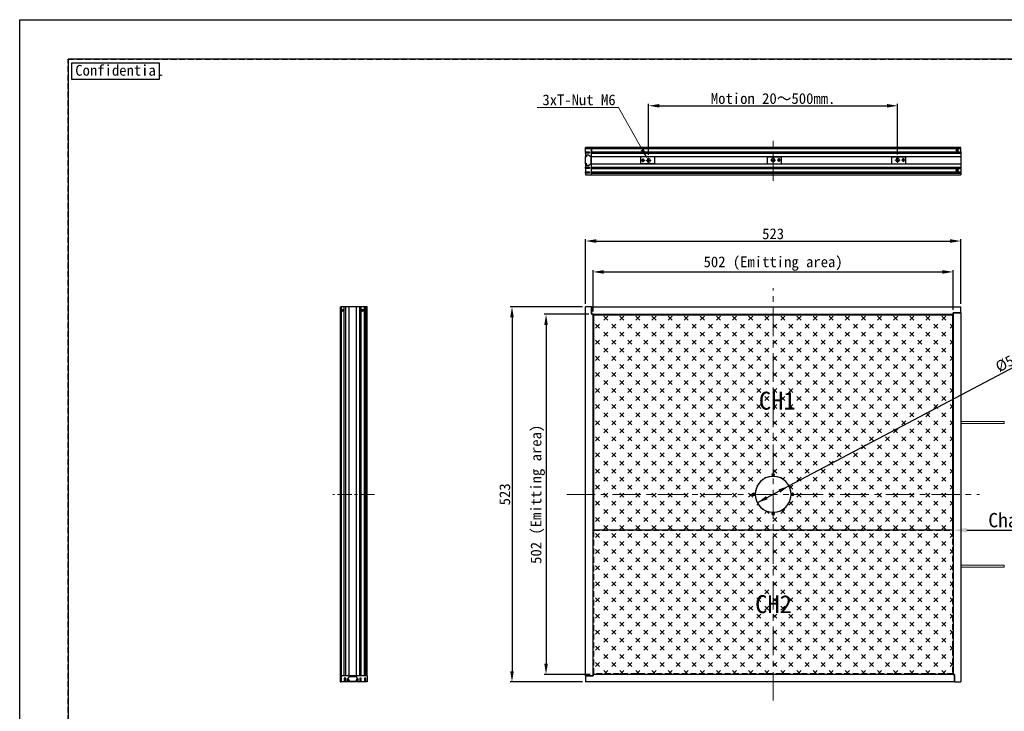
# Model space of a CAD drawing. Header units: millimetres. Extents: x 0 to 420, y 0 to 297.
# Tile 2 of 9: x 0 to 274, y 104 to 297. Entities that reach past the tile are written whole.
import ezdxf
from ezdxf import colors
from ezdxf.entities.mleader import LeaderData, LeaderLine
from ezdxf.math import Vec2, Vec3

# ---------------------------------------------------------------- set-up
doc = ezdxf.new("R2010")
doc.units = ezdxf.units.MM
doc.header["$LTSCALE"] = 0.25
doc.linetypes.add('CENTER', pattern=[50.8, 31.75, -6.35, 6.35, -6.35])
doc.linetypes.add('HIDDEN', pattern=[9.525, 6.35, -3.175])
for name, color, linetype, lineweight in [('BASE', 7, 'Continuous', 25), ('C-SIDE COVER', 7, 'Continuous', 25), ('CABLE 3P', 7, 'Continuous', 20), ('CENTER', 1, 'CENTER', 13), ('DIFFUSER', 4, 'Continuous', 20), ('DIMENSION', 6, 'Continuous', 15), ('MXB7785', 7, 'Continuous', 20), ('MXB8607', 7, 'Continuous', 20), ('SIDE COVER', 7, 'Continuous', 25), ('T-NUT', 7, 'Continuous', 20), ('TXT1', 5, 'Continuous', 20)]:
    doc.layers.add(name, color=color, linetype=linetype, lineweight=lineweight)
doc.layers.add('FORM', color=252, linetype='Continuous')
doc.layers.add('HIDDEN', color=3, linetype='Continuous')
doc.layers.add('PAPER', color=254, linetype='Continuous', plot=False)
doc.styles.add('VS Standard', font='msgothic.ttc', dxfattribs={"height": 3})
doc.dimstyles.new('VS Standard x0.2', dxfattribs={"dimtxt": 3, "dimasz": 3, "dimexe": 0.5, "dimexo": 0.8, "dimgap": 0.5, "dimtad": 3, "dimlfac": 5, "dimrnd": 0.0001, "dimzin": 9, "dimdsep": 46, "dimtxsty": 'VS Standard', "dimcen": 0, "dimaunit": 1, "dimadec": 0, "dimazin": 2, "dimtfac": 1, "dimtmove": 0, "dimatfit": 2, "dimfxl": 1, "dimtolj": 1, "dimtzin": 0, "dimarcsym": 0})

# ---------------------------------------------------------------- blocks, each defined once
blk = doc.blocks.new('*D9')
at = {"layer": 'Defpoints', "color": 0}
for p in [(214.42, 167.04), (205.58, 162.37)]:
    blk.add_point(p, dxfattribs=at)
at = {"layer": 'DIMENSION', "color": 0, "lineweight": -2}
for p, q in [((214.42, 167.04), (288.13, 206.03)), ((205.58, 162.37), (214.42, 167.04)), ((205.58, 162.37), (211.77, 165.64))]:
    blk.add_line(p, q, dxfattribs=at)
at = {"layer": 'DIMENSION', "color": 0}
for points in [[(212, 165.2), (211.53, 166.08), (214.42, 167.04)], [(208, 164.21), (208.47, 163.33), (205.58, 162.37)]]:
    blk.add_solid(points, dxfattribs=at)
at = {"layer": 'DIMENSION', "color": 0, "insert": (279.97, 203.98), "char_height": 3, "attachment_point": 5, "rotation": 27.8733, "style": 'VS Standard'}
blk.add_mtext('\\A1;\\A1;%%c50 THRU', dxfattribs=at)
blk = doc.blocks.new('*D10')
at = {"layer": 'Defpoints', "color": 0}
for p in [(244.7, 273.01), (175.3, 258.53), (244.7, 258.64)]:
    blk.add_point(p, dxfattribs=at)
at = {"layer": 'DIMENSION', "color": 0, "lineweight": -2}
for p, q in [((175.3, 259.33), (175.3, 273.51)), ((178.3, 273.01), (241.7, 273.01)), ((244.7, 259.44), (244.7, 273.51))]:
    blk.add_line(p, q, dxfattribs=at)
at = {"layer": 'DIMENSION', "color": 0}
for points in [[(178.3, 273.51), (178.3, 272.51), (175.3, 273.01)], [(241.7, 272.51), (241.7, 273.51), (244.7, 273.01)]]:
    blk.add_solid(points, dxfattribs=at)
at = {"layer": 'DIMENSION', "color": 0, "insert": (210, 275.01), "char_height": 3, "attachment_point": 5, "style": 'VS Standard'}
blk.add_mtext('\\A1;{\\A1;Motion 20}～500mm.', dxfattribs=at)
blk = doc.blocks.new('*D11')
at = {"layer": 'Defpoints', "color": 0}
for p in [(260.2, 226.7), (159.8, 214.91), (260.2, 215.31)]:
    blk.add_point(p, dxfattribs=at)
at = {"layer": 'DIMENSION', "color": 0, "lineweight": -2}
for p, q in [((159.8, 215.71), (159.8, 227.2)), ((162.8, 226.7), (257.2, 226.7)), ((260.2, 216.11), (260.2, 227.2))]:
    blk.add_line(p, q, dxfattribs=at)
at = {"layer": 'DIMENSION', "color": 0}
for points in [[(162.8, 227.2), (162.8, 226.2), (159.8, 226.7)], [(257.2, 226.2), (257.2, 227.2), (260.2, 226.7)]]:
    blk.add_solid(points, dxfattribs=at)
at = {"layer": 'DIMENSION', "color": 0, "insert": (210, 229.02), "char_height": 3, "attachment_point": 5, "style": 'VS Standard'}
blk.add_mtext('\\A1;\\A1;502 (Emitting area)', dxfattribs=at)
blk = doc.blocks.new('*D12')
at = {"layer": 'Defpoints', "color": 0}
for p in [(262.3, 235.31), (157.7, 217.01), (262.3, 217.01)]:
    blk.add_point(p, dxfattribs=at)
at = {"layer": 'DIMENSION', "color": 0, "lineweight": -2}
for p, q in [((157.7, 217.81), (157.7, 235.81)), ((160.7, 235.31), (259.3, 235.31)), ((262.3, 217.81), (262.3, 235.81))]:
    blk.add_line(p, q, dxfattribs=at)
at = {"layer": 'DIMENSION', "color": 0}
for points in [[(160.7, 235.81), (160.7, 234.81), (157.7, 235.31)], [(259.3, 234.81), (259.3, 235.81), (262.3, 235.31)]]:
    blk.add_solid(points, dxfattribs=at)
at = {"layer": 'DIMENSION', "color": 0, "insert": (210, 237.31), "char_height": 3, "attachment_point": 5, "style": 'VS Standard'}
blk.add_mtext('\\A1;523', dxfattribs=at)
blk = doc.blocks.new('*D13')
at = {"layer": 'Defpoints', "color": 0}
for p in [(159.4, 214.91), (146.71, 114.51), (159.8, 114.51)]:
    blk.add_point(p, dxfattribs=at)
at = {"layer": 'DIMENSION', "color": 0, "lineweight": -2}
for p, q in [((158.6, 214.91), (146.21, 214.91)), ((146.71, 211.91), (146.71, 117.51)), ((159, 114.51), (146.21, 114.51))]:
    blk.add_line(p, q, dxfattribs=at)
at = {"layer": 'DIMENSION', "color": 0}
for points in [[(147.21, 211.91), (146.21, 211.91), (146.71, 214.91)], [(146.21, 117.51), (147.21, 117.51), (146.71, 114.51)]]:
    blk.add_solid(points, dxfattribs=at)
at = {"layer": 'DIMENSION', "color": 0, "insert": (144.4, 164.71), "char_height": 3, "attachment_point": 5, "rotation": 90, "style": 'VS Standard'}
blk.add_mtext('\\A1;\\A1;502 (Emitting area)', dxfattribs=at)
blk = doc.blocks.new('*D14')
at = {"layer": 'Defpoints', "color": 0}
for p in [(157.7, 217.01), (137.22, 112.41), (157.7, 112.41)]:
    blk.add_point(p, dxfattribs=at)
at = {"layer": 'DIMENSION', "color": 0, "lineweight": -2}
for p, q in [((156.9, 217.01), (136.72, 217.01)), ((137.22, 214.01), (137.22, 115.41)), ((156.9, 112.41), (136.72, 112.41))]:
    blk.add_line(p, q, dxfattribs=at)
at = {"layer": 'DIMENSION', "color": 0}
for points in [[(137.72, 214.01), (136.72, 214.01), (137.22, 217.01)], [(136.72, 115.41), (137.72, 115.41), (137.22, 112.41)]]:
    blk.add_solid(points, dxfattribs=at)
at = {"layer": 'DIMENSION', "color": 0, "insert": (135.22, 164.71), "char_height": 3, "attachment_point": 5, "rotation": 90, "style": 'VS Standard'}
blk.add_mtext('\\A1;523', dxfattribs=at)

msp = doc.modelspace()

# ---------------------------------------------------------------- hatches: boundary and pattern name
at = {"layer": 'DIFFUSER'}
h = msp.add_hatch(dxfattribs=at)
h.set_pattern_fill('CROSSES', color=256, scale=0.25, style=0)
h.paths.add_polyline_path([(209.78, 169.7023, -0.011004), (210, 169.7072), (210, 169.7122, -1), (210, 170.5022), (210, 214.9072), (197.6718, 214.9072), (159.8, 214.9072), (159.8, 177.0426), (159.8, 164.7072), (204.205, 164.7072, -1), (204.995, 164.7072), (205, 164.7072, -0.011004), (205.0048, 164.9272, -0.38865945)])
h.paths.add_polyline_path([(215.005, 164.7072, -1), (215.795, 164.7072), (260.2, 164.7072), (260.2, 177.0426), (260.2, 214.9072), (219.0886, 214.9072), (210, 214.9072), (210, 170.5022, -0.41421356), (210.395, 170.1072, -0.41421356), (210, 169.7122), (210, 169.7072, -0.011004), (210.22, 169.7023, -0.38865945), (214.9952, 164.9272, -0.011004), (215, 164.7072)])
h.paths.add_polyline_path([(210, 114.5072), (219.0886, 114.5072), (260.2, 114.5072), (260.2, 149.7406), (260.2, 164.7072), (215.795, 164.7072, -1), (215.005, 164.7072), (215, 164.7072, -0.011004), (214.9952, 164.4872, -0.38865945), (210.22, 159.712, -0.011004), (210, 159.7072), (210, 159.7022, -0.41421356), (210.395, 159.3072, -0.41421356), (210, 158.9122)])
h.paths.add_polyline_path([(159.8, 114.5072), (197.6718, 114.5072), (210, 114.5072), (210, 158.9122, -1), (210, 159.7022), (210, 159.7072, -0.011004), (209.78, 159.712, -0.38865945), (205.0048, 164.4872, -0.011004), (205, 164.7072), (204.995, 164.7072, -1), (204.205, 164.7072), (159.8, 164.7072), (159.8, 149.7406)])

# ---------------------------------------------------------------- linework, layer by layer
at = {"layer": 'BASE', "linetype": 'Continuous', "lineweight": 25}
for p, q in [((157.7, 261.0816), (157.7, 261.3816)), ((197.6718, 261.3816), (157.7, 261.3816)), ((219.0886, 261.3816), (197.6718, 261.3816)), ((262.3, 261.3816), (219.0886, 261.3816)), ((262.3, 261.0816), (262.3, 261.3816))]:
    msp.add_line(p, q, dxfattribs=at)
at = {"layer": 'BASE'}
for p, q in [((89.2829, 217.0072), (89.5829, 217.0072)), ((89.2829, 217.0072), (89.2829, 177.0426)), ((89.5829, 217.0072), (89.5829, 177.0426)), ((89.2829, 177.0426), (89.2829, 149.7406)), ((89.5829, 177.0426), (89.5829, 149.7406)), ((89.2829, 149.7406), (89.2829, 112.4072)), ((89.5829, 149.7406), (89.5829, 112.4072)), ((89.5829, 112.4072), (89.5829, 114.1072)), ((89.2829, 112.4072), (89.5829, 112.4072))]:
    msp.add_line(p, q, dxfattribs=at)
at = {"layer": 'C-SIDE COVER'}
for p, q in [((260.2, 215.3072), (262.3, 215.3072)), ((260.2, 215.3072), (260.2, 177.0426)), ((262.3, 215.3072), (262.3, 177.0426)), ((260.2, 177.0426), (260.2, 149.7406)), ((262.3, 177.0426), (262.3, 149.7406)), ((260.2, 149.7406), (260.2, 114.5072)), ((262.3, 149.7406), (262.3, 112.4072)), ((260.2, 114.5072), (260.6, 114.5072)), ((260.6, 112.4072), (260.6, 114.5072)), ((260.6, 112.4072), (262.3, 112.4072))]:
    msp.add_line(p, q, dxfattribs=at)
at = {"layer": 'CABLE 3P'}
for p, q in [((262.3, 205.0072), (262.3, 204.4072)), ((274.3577, 185.0072), (262.3, 185.0072)), ((274.3577, 184.4072), (262.3, 184.4072)), ((274.3577, 145.0072), (262.3, 145.0072)), ((262.3, 145.0072), (262.3, 144.4072)), ((274.3577, 144.4072), (262.3, 144.4072))]:
    msp.add_line(p, q, dxfattribs=at)
for centre, start, end in [((274.5977, 184.5572), 147.994617, 212.005383), ((274.1177, 184.8572), 327.994617, 32.005383), ((274.1177, 184.5572), 327.994617, 32.005383), ((274.5977, 144.8572), 147.994617, 212.005383), ((274.1177, 144.8572), 327.994617, 32.005383), ((274.1177, 144.5572), 327.994617, 32.005383)]:
    msp.add_arc(centre, 0.283, start, end, dxfattribs=at)
at = {"layer": 'CENTER'}
for p, q in [((210, 252.0879), (210, 263.6879)), ((173.7, 257.2754), (173.7, 258.2754)), ((175.3, 258.5254), (175.3, 257.0254)), ((210, 258.6379), (210, 257.1379)), ((211.6, 258.3879), (211.6, 257.3879)), ((244.7, 258.6379), (244.7, 257.1379)), ((246.3, 258.3879), (246.3, 257.3879)), ((173.2, 257.7754), (174.2, 257.7754)), ((176.05, 257.7754), (174.55, 257.7754)), ((210.75, 257.8879), (209.25, 257.8879)), ((212.1, 257.8879), (211.1, 257.8879)), ((245.45, 257.8879), (243.95, 257.8879)), ((246.8, 257.8879), (245.8, 257.8879)), ((210, 107.2072), (210, 222.2072)), ((152.5, 164.7072), (267.5, 164.7072))]:
    msp.add_line(p, q, dxfattribs=at)
at = {"layer": 'CENTER', "ltscale": 0.5}
msp.add_line((98.8829, 164.7072), (87.2829, 164.7072), dxfattribs=at)
at = {"layer": 'DIFFUSER'}
msp.add_circle((210, 164.7072), 5, dxfattribs=at)
msp.add_circle((210, 164.7072), 5, dxfattribs=at)
at = {"layer": 'DIFFUSER', "linetype": 'Continuous', "lineweight": 25}
for start, end in [(92.521828, 177.478172), (90, 92.521828), (87.478172, 90), (2.521828, 87.478172), (177.478172, 182.521828), (357.478172, 2.521828), (182.521828, 267.478172), (272.521828, 357.478172), (267.478172, 270)]:
    msp.add_arc((210, 164.7072), 5, start, end, dxfattribs=at)
at = {"layer": 'DIFFUSER', "color": 7, "linetype": 'Continuous', "lineweight": 25}
msp.add_arc((210, 164.7072), 5, 270, 272.521828, dxfattribs=at)
at = {"layer": 'FORM'}
for p, q in [((13.5, 286), (13.5, 11)), ((406.5, 286), (13.5, 286)), ((13.5, 286), (13.5, 286))]:
    msp.add_line(p, q, dxfattribs=at)
at = {"layer": 'FORM', "linetype": 'HIDDEN'}
msp.add_lwpolyline([(13.5, 286), (406.5, 286), (406.5, 11), (13.5, 11)], close=True, dxfattribs=at)
at = {"layer": 'FORM', "lineweight": 30}
msp.add_lwpolyline([(14.5, 285), (38.8908, 285), (38.8908, 280.3378), (14.5, 280.3378)], close=True, dxfattribs=at)
at = {"layer": 'HIDDEN'}
msp.add_lwpolyline([(160, 214.7072), (260, 214.7072), (260, 154.7072), (160, 154.7072)], close=True, dxfattribs=at)
at = {"layer": 'HIDDEN', "linetype": 'HIDDEN'}
msp.add_lwpolyline([(160, 154.7072), (260, 154.7072), (260, 114.7072), (160, 114.7072)], close=True, dxfattribs=at)
at = {"layer": 'MXB7785', "linetype": 'Continuous', "lineweight": 25}
for p, q in [((261.2793, 260.8024), (261.25, 260.8316)), ((261.25, 260.6816), (261.25, 260.8316)), ((261.25, 260.8316), (261.35, 260.8316)), ((261.2793, 260.6524), (261.2793, 260.8024)), ((261.2793, 260.8024), (261.3207, 260.8024)), ((261.3207, 260.8024), (261.35, 260.8316)), ((261.3207, 260.8024), (261.3207, 260.6524)), ((261.35, 260.8316), (261.35, 260.6816)), ((261.1293, 260.6524), (261.1, 260.6816)), ((261.1, 260.5816), (261.1, 260.6816)), ((261.1, 260.6816), (261.25, 260.6816)), ((261.1, 260.5816), (261.1293, 260.6109)), ((261.25, 260.5816), (261.1, 260.5816)), ((261.1293, 260.6524), (261.2793, 260.6524)), ((261.1293, 260.6109), (261.1293, 260.6524)), ((261.2793, 260.6109), (261.1293, 260.6109)), ((261.2793, 260.6524), (261.25, 260.6816)), ((261.2793, 260.6109), (261.25, 260.5816)), ((261.25, 260.4316), (261.25, 260.5816)), ((261.2793, 260.4609), (261.25, 260.4316)), ((261.35, 260.4316), (261.25, 260.4316)), ((261.2793, 260.4609), (261.2793, 260.6109)), ((261.3207, 260.4609), (261.2793, 260.4609)), ((261.3207, 260.6524), (261.35, 260.6816)), ((261.3207, 260.6524), (261.4707, 260.6524)), ((261.4707, 260.6109), (261.3207, 260.6109)), ((261.3207, 260.6109), (261.35, 260.5816)), ((261.3207, 260.6109), (261.3207, 260.4609)), ((261.3207, 260.4609), (261.35, 260.4316)), ((261.35, 260.6816), (261.5, 260.6816)), ((261.5, 260.5816), (261.35, 260.5816)), ((261.35, 260.5816), (261.35, 260.4316)), ((261.4707, 260.6524), (261.5, 260.6816)), ((261.4707, 260.6524), (261.4707, 260.6109)), ((261.4707, 260.6109), (261.5, 260.5816)), ((261.5, 260.6816), (261.5, 260.5816)), ((261.2793, 255.2024), (261.25, 255.2316)), ((261.25, 255.0816), (261.25, 255.2316)), ((261.25, 255.2316), (261.35, 255.2316)), ((261.3207, 255.2024), (261.35, 255.2316)), ((261.35, 255.2316), (261.35, 255.0816)), ((261.1293, 255.0524), (261.1, 255.0816)), ((261.1, 254.9816), (261.1, 255.0816)), ((261.1, 255.0816), (261.25, 255.0816)), ((261.1, 254.9816), (261.1293, 255.0109)), ((261.25, 254.9816), (261.1, 254.9816)), ((261.1293, 255.0524), (261.2793, 255.0524)), ((261.1293, 255.0109), (261.1293, 255.0524)), ((261.2793, 255.0109), (261.1293, 255.0109)), ((261.2793, 255.0524), (261.25, 255.0816)), ((261.2793, 255.0109), (261.25, 254.9816)), ((261.25, 254.8316), (261.25, 254.9816)), ((261.2793, 254.8609), (261.25, 254.8316)), ((261.35, 254.8316), (261.25, 254.8316)), ((261.2793, 255.0524), (261.2793, 255.2024)), ((261.2793, 255.2024), (261.3207, 255.2024)), ((261.2793, 254.8609), (261.2793, 255.0109)), ((261.3207, 254.8609), (261.2793, 254.8609)), ((261.3207, 255.2024), (261.3207, 255.0524)), ((261.3207, 255.0524), (261.35, 255.0816)), ((261.3207, 255.0524), (261.4707, 255.0524)), ((261.4707, 255.0109), (261.3207, 255.0109)), ((261.3207, 255.0109), (261.35, 254.9816)), ((261.3207, 255.0109), (261.3207, 254.8609)), ((261.3207, 254.8609), (261.35, 254.8316)), ((261.35, 255.0816), (261.5, 255.0816)), ((261.5, 254.9816), (261.35, 254.9816)), ((261.35, 254.9816), (261.35, 254.8316)), ((261.4707, 255.0524), (261.5, 255.0816)), ((261.4707, 255.0524), (261.4707, 255.0109)), ((261.4707, 255.0109), (261.5, 254.9816)), ((261.5, 255.0816), (261.5, 254.9816))]:
    msp.add_line(p, q, dxfattribs=at)
at = {"layer": 'MXB7785'}
for p, q in [((89.8622, 216.0279), (89.8329, 216.0572)), ((89.8329, 215.9572), (89.8329, 216.0572)), ((89.8329, 216.0572), (89.9829, 216.0572)), ((89.8622, 215.9864), (89.8329, 215.9572)), ((89.9829, 215.9572), (89.8329, 215.9572)), ((89.8622, 215.9864), (89.8622, 216.0279)), ((89.8622, 216.0279), (90.0122, 216.0279)), ((90.0122, 215.9864), (89.8622, 215.9864)), ((89.9829, 216.0572), (89.9829, 216.2072)), ((89.9829, 216.2072), (90.0829, 216.2072)), ((90.0122, 216.1779), (89.9829, 216.2072)), ((90.0122, 216.0279), (89.9829, 216.0572)), ((90.0122, 215.9864), (89.9829, 215.9572)), ((89.9829, 215.8072), (89.9829, 215.9572)), ((90.0122, 215.8364), (89.9829, 215.8072)), ((90.0829, 215.8072), (89.9829, 215.8072)), ((90.0122, 216.1779), (90.0536, 216.1779)), ((90.0122, 216.0279), (90.0122, 216.1779)), ((90.0122, 215.8364), (90.0122, 215.9864)), ((90.0536, 215.8364), (90.0122, 215.8364)), ((90.0536, 216.1779), (90.0829, 216.2072)), ((90.0536, 216.1779), (90.0536, 216.0279)), ((90.0536, 216.0279), (90.0829, 216.0572)), ((90.0536, 216.0279), (90.2036, 216.0279)), ((90.2036, 215.9864), (90.0536, 215.9864)), ((90.0536, 215.9864), (90.0829, 215.9572)), ((90.0536, 215.9864), (90.0536, 215.8364)), ((90.0829, 215.8072), (90.0536, 215.8364)), ((90.0829, 216.2072), (90.0829, 216.0572)), ((90.0829, 216.0572), (90.2329, 216.0572)), ((90.2329, 215.9572), (90.0829, 215.9572)), ((90.0829, 215.9572), (90.0829, 215.8072)), ((90.2036, 216.0279), (90.2329, 216.0572)), ((90.2036, 216.0279), (90.2036, 215.9864)), ((90.2036, 215.9864), (90.2329, 215.9572)), ((90.2329, 216.0572), (90.2329, 215.9572)), ((95.4622, 216.0279), (95.4329, 216.0572)), ((95.4329, 215.9572), (95.4329, 216.0572)), ((95.4329, 216.0572), (95.5829, 216.0572)), ((95.4622, 215.9864), (95.4329, 215.9572)), ((95.5829, 215.9572), (95.4329, 215.9572)), ((95.4622, 215.9864), (95.4622, 216.0279)), ((95.4622, 216.0279), (95.6122, 216.0279)), ((95.6122, 215.9864), (95.4622, 215.9864)), ((95.5829, 216.0572), (95.5829, 216.2072)), ((95.5829, 216.2072), (95.6829, 216.2072)), ((95.6122, 216.1779), (95.5829, 216.2072)), ((95.6122, 216.0279), (95.5829, 216.0572)), ((95.6122, 215.9864), (95.5829, 215.9572)), ((95.5829, 215.8072), (95.5829, 215.9572)), ((95.6122, 215.8364), (95.5829, 215.8072)), ((95.6829, 215.8072), (95.5829, 215.8072)), ((95.6122, 216.1779), (95.6536, 216.1779)), ((95.6122, 216.0279), (95.6122, 216.1779)), ((95.6122, 215.8364), (95.6122, 215.9864)), ((95.6536, 215.8364), (95.6122, 215.8364)), ((95.6536, 216.1779), (95.6829, 216.2072)), ((95.6536, 216.1779), (95.6536, 216.0279)), ((95.6536, 216.0279), (95.6829, 216.0572)), ((95.6536, 216.0279), (95.8036, 216.0279)), ((95.8036, 215.9864), (95.6536, 215.9864)), ((95.6536, 215.9864), (95.6829, 215.9572)), ((95.6536, 215.9864), (95.6536, 215.8364)), ((95.6829, 215.8072), (95.6536, 215.8364)), ((95.6829, 216.2072), (95.6829, 216.0572)), ((95.6829, 216.0572), (95.8329, 216.0572)), ((95.8329, 215.9572), (95.6829, 215.9572)), ((95.6829, 215.9572), (95.6829, 215.8072)), ((95.8036, 216.0279), (95.8329, 216.0572)), ((95.8036, 216.0279), (95.8036, 215.9864)), ((95.8036, 215.9864), (95.8329, 215.9572)), ((95.8329, 216.0572), (95.8329, 215.9572))]:
    msp.add_line(p, q, dxfattribs=at)
at = {"layer": 'MXB7785', "color": 7, "linetype": 'Continuous', "lineweight": 25}
for p, q in [((209.8, 170.0572), (209.8, 170.1572)), ((209.8, 170.1572), (209.95, 170.1572)), ((209.8293, 170.1279), (209.8, 170.1572)), ((209.9793, 170.2779), (209.95, 170.3072)), ((209.95, 170.1572), (209.95, 170.3072)), ((209.95, 170.3072), (210.05, 170.3072)), ((209.95, 170.1572), (209.9793, 170.1279)), ((209.9793, 170.2779), (210.0207, 170.2779)), ((209.9793, 170.1279), (209.9793, 170.2779)), ((210.0207, 170.2779), (210.05, 170.3072)), ((210.0207, 170.2779), (210.0207, 170.1279)), ((210.0207, 170.1279), (210.05, 170.1572)), ((210.05, 170.3072), (210.05, 170.1572)), ((210.05, 170.1572), (210.2, 170.1572)), ((210.1707, 170.1279), (210.2, 170.1572)), ((210.2, 170.1572), (210.2, 170.0572)), ((209.8293, 170.0864), (209.8, 170.0572)), ((209.95, 170.0572), (209.8, 170.0572)), ((209.8293, 170.0864), (209.8293, 170.1279)), ((209.8293, 170.1279), (209.9793, 170.1279)), ((209.9793, 170.0864), (209.8293, 170.0864)), ((209.9793, 170.0864), (209.95, 170.0572)), ((209.95, 169.9072), (209.95, 170.0572)), ((209.9793, 169.9364), (209.95, 169.9072)), ((210.05, 169.9072), (209.95, 169.9072)), ((209.9793, 169.9364), (209.9793, 170.0864)), ((210.0207, 169.9364), (209.9793, 169.9364)), ((210.0207, 170.1279), (210.1707, 170.1279)), ((210.0207, 170.0864), (210.0207, 169.9364)), ((210.1707, 170.0864), (210.0207, 170.0864)), ((210.0207, 170.0864), (210.05, 170.0572)), ((210.0207, 169.9364), (210.05, 169.9072)), ((210.2, 170.0572), (210.05, 170.0572)), ((210.05, 170.0572), (210.05, 169.9072)), ((210.1707, 170.1279), (210.1707, 170.0864)), ((210.1707, 170.0864), (210.2, 170.0572)), ((204.4, 164.6572), (204.4, 164.7572)), ((204.4293, 164.7279), (204.4, 164.7572)), ((204.4, 164.7572), (204.55, 164.7572)), ((204.4293, 164.6864), (204.4, 164.6572)), ((204.4293, 164.6864), (204.4293, 164.7279)), ((204.4293, 164.7279), (204.5793, 164.7279)), ((204.5793, 164.6864), (204.4293, 164.6864)), ((204.5793, 164.8779), (204.55, 164.9072)), ((204.55, 164.7572), (204.55, 164.9072)), ((204.55, 164.9072), (204.65, 164.9072)), ((204.55, 164.7572), (204.5793, 164.7279)), ((204.5793, 164.6864), (204.55, 164.6572)), ((204.5793, 164.8779), (204.6207, 164.8779)), ((204.5793, 164.7279), (204.5793, 164.8779)), ((204.5793, 164.5364), (204.5793, 164.6864)), ((204.6207, 164.8779), (204.65, 164.9072)), ((204.6207, 164.8779), (204.6207, 164.7279)), ((204.6207, 164.7279), (204.65, 164.7572)), ((204.6207, 164.7279), (204.7707, 164.7279)), ((204.6207, 164.6864), (204.6207, 164.5364)), ((204.7707, 164.6864), (204.6207, 164.6864)), ((204.6207, 164.6864), (204.65, 164.6572)), ((204.65, 164.9072), (204.65, 164.7572)), ((204.65, 164.7572), (204.8, 164.7572)), ((204.7707, 164.7279), (204.8, 164.7572)), ((204.7707, 164.7279), (204.7707, 164.6864)), ((204.7707, 164.6864), (204.8, 164.6572)), ((204.8, 164.7572), (204.8, 164.6572)), ((215.2, 164.6572), (215.2, 164.7572)), ((215.2293, 164.7279), (215.2, 164.7572)), ((215.2, 164.7572), (215.35, 164.7572)), ((215.2293, 164.6864), (215.2, 164.6572)), ((215.2293, 164.6864), (215.2293, 164.7279)), ((215.2293, 164.7279), (215.3793, 164.7279)), ((215.3793, 164.6864), (215.2293, 164.6864)), ((215.3793, 164.8779), (215.35, 164.9072)), ((215.35, 164.7572), (215.35, 164.9072)), ((215.35, 164.9072), (215.45, 164.9072)), ((215.35, 164.7572), (215.3793, 164.7279)), ((215.3793, 164.6864), (215.35, 164.6572)), ((215.3793, 164.8779), (215.4207, 164.8779)), ((215.3793, 164.7279), (215.3793, 164.8779)), ((215.3793, 164.5364), (215.3793, 164.6864)), ((215.4207, 164.8779), (215.45, 164.9072)), ((215.4207, 164.8779), (215.4207, 164.7279)), ((215.4207, 164.7279), (215.45, 164.7572)), ((215.4207, 164.7279), (215.5707, 164.7279)), ((215.4207, 164.6864), (215.4207, 164.5364)), ((215.5707, 164.6864), (215.4207, 164.6864)), ((215.4207, 164.6864), (215.45, 164.6572)), ((215.45, 164.9072), (215.45, 164.7572)), ((215.45, 164.7572), (215.6, 164.7572)), ((215.5707, 164.7279), (215.6, 164.7572)), ((215.5707, 164.7279), (215.5707, 164.6864)), ((215.5707, 164.6864), (215.6, 164.6572)), ((215.6, 164.7572), (215.6, 164.6572)), ((204.55, 164.6572), (204.4, 164.6572)), ((204.55, 164.5072), (204.55, 164.6572)), ((204.5793, 164.5364), (204.55, 164.5072)), ((204.65, 164.5072), (204.55, 164.5072)), ((204.6207, 164.5364), (204.5793, 164.5364)), ((204.6207, 164.5364), (204.65, 164.5072)), ((204.8, 164.6572), (204.65, 164.6572)), ((204.65, 164.6572), (204.65, 164.5072)), ((215.35, 164.6572), (215.2, 164.6572)), ((215.35, 164.5072), (215.35, 164.6572)), ((215.3793, 164.5364), (215.35, 164.5072)), ((215.45, 164.5072), (215.35, 164.5072)), ((215.4207, 164.5364), (215.3793, 164.5364)), ((215.4207, 164.5364), (215.45, 164.5072)), ((215.6, 164.6572), (215.45, 164.6572)), ((215.45, 164.6572), (215.45, 164.5072)), ((209.8, 159.2572), (209.8, 159.3572)), ((209.8293, 159.3279), (209.8, 159.3572)), ((209.8, 159.3572), (209.95, 159.3572)), ((209.8293, 159.2864), (209.8, 159.2572)), ((209.95, 159.2572), (209.8, 159.2572)), ((209.8293, 159.2864), (209.8293, 159.3279)), ((209.8293, 159.3279), (209.9793, 159.3279)), ((209.9793, 159.2864), (209.8293, 159.2864)), ((209.9793, 159.4779), (209.95, 159.5072)), ((209.95, 159.3572), (209.95, 159.5072)), ((209.95, 159.5072), (210.05, 159.5072)), ((209.95, 159.3572), (209.9793, 159.3279)), ((209.9793, 159.2864), (209.95, 159.2572)), ((209.95, 159.1072), (209.95, 159.2572)), ((209.9793, 159.4779), (210.0207, 159.4779)), ((209.9793, 159.3279), (209.9793, 159.4779)), ((209.9793, 159.1364), (209.9793, 159.2864)), ((210.0207, 159.4779), (210.05, 159.5072)), ((210.0207, 159.4779), (210.0207, 159.3279)), ((210.0207, 159.3279), (210.05, 159.3572)), ((210.0207, 159.3279), (210.1707, 159.3279)), ((210.0207, 159.2864), (210.0207, 159.1364)), ((210.1707, 159.2864), (210.0207, 159.2864)), ((210.0207, 159.2864), (210.05, 159.2572)), ((210.05, 159.5072), (210.05, 159.3572)), ((210.05, 159.3572), (210.2, 159.3572)), ((210.2, 159.2572), (210.05, 159.2572)), ((210.05, 159.2572), (210.05, 159.1072)), ((210.1707, 159.3279), (210.2, 159.3572)), ((210.1707, 159.3279), (210.1707, 159.2864)), ((210.1707, 159.2864), (210.2, 159.2572)), ((210.2, 159.3572), (210.2, 159.2572)), ((209.9793, 159.1364), (209.95, 159.1072)), ((210.05, 159.1072), (209.95, 159.1072)), ((210.0207, 159.1364), (209.9793, 159.1364)), ((210.0207, 159.1364), (210.05, 159.1072))]:
    msp.add_line(p, q, dxfattribs=at)
at = {"layer": 'MXB7785'}
for centre in [(90.0329, 216.0072), (95.6329, 216.0072)]:
    msp.add_circle(centre, 0.32, dxfattribs=at)
at = {"layer": 'MXB7785', "linetype": 'Continuous', "lineweight": 25}
for centre, start, end in [((261.3, 260.6316), 90, 270), ((261.3, 260.6316), 270, 90), ((261.3, 255.0316), 90, 270), ((261.3, 255.0316), 270, 90)]:
    msp.add_arc(centre, 0.3, start, end, dxfattribs=at)
at = {"layer": 'MXB7785'}
for centre, start, end in [((90.0329, 216.0072), 0, 180), ((90.0329, 216.0072), 180, 0), ((95.6329, 216.0072), 0, 180), ((95.6329, 216.0072), 180, 0)]:
    msp.add_arc(centre, 0.3, start, end, dxfattribs=at)
at = {"layer": 'MXB8607'}
for p, q in [((209.8, 170.0572), (209.8, 170.1572)), ((209.8293, 170.1279), (209.8, 170.1572)), ((209.8, 170.1572), (209.95, 170.1572)), ((209.9793, 170.2779), (209.95, 170.3072)), ((209.95, 170.1572), (209.95, 170.3072)), ((209.95, 170.3072), (210.05, 170.3072)), ((209.95, 170.1572), (209.9793, 170.1279)), ((209.9793, 170.2779), (210.0207, 170.2779)), ((209.9793, 170.1279), (209.9793, 170.2779)), ((210.0207, 170.2779), (210.05, 170.3072)), ((210.0207, 170.2779), (210.0207, 170.1279)), ((210.0207, 170.1279), (210.05, 170.1572)), ((210.05, 170.3072), (210.05, 170.1572)), ((210.05, 170.1572), (210.2, 170.1572)), ((210.1707, 170.1279), (210.2, 170.1572)), ((210.2, 170.1572), (210.2, 170.0572)), ((209.8293, 170.0864), (209.8, 170.0572)), ((209.95, 170.0572), (209.8, 170.0572)), ((209.8293, 170.0864), (209.8293, 170.1279)), ((209.8293, 170.1279), (209.9793, 170.1279)), ((209.9793, 170.0864), (209.8293, 170.0864)), ((209.9793, 170.0864), (209.95, 170.0572)), ((209.95, 169.9072), (209.95, 170.0572)), ((209.9793, 169.9364), (209.95, 169.9072)), ((210.05, 169.9072), (209.95, 169.9072)), ((209.9793, 169.9364), (209.9793, 170.0864)), ((210.0207, 169.9364), (209.9793, 169.9364)), ((210.0207, 170.1279), (210.1707, 170.1279)), ((210.0207, 170.0864), (210.0207, 169.9364)), ((210.1707, 170.0864), (210.0207, 170.0864)), ((210.0207, 170.0864), (210.05, 170.0572)), ((210.0207, 169.9364), (210.05, 169.9072)), ((210.2, 170.0572), (210.05, 170.0572)), ((210.05, 170.0572), (210.05, 169.9072)), ((210.1707, 170.1279), (210.1707, 170.0864)), ((210.1707, 170.0864), (210.2, 170.0572)), ((204.4, 164.6572), (204.4, 164.7572)), ((204.4293, 164.7279), (204.4, 164.7572)), ((204.4, 164.7572), (204.55, 164.7572)), ((204.4293, 164.6864), (204.4, 164.6572)), ((204.4293, 164.6864), (204.4293, 164.7279)), ((204.4293, 164.7279), (204.5793, 164.7279)), ((204.5793, 164.6864), (204.4293, 164.6864)), ((204.5793, 164.8779), (204.55, 164.9072)), ((204.55, 164.7572), (204.55, 164.9072)), ((204.55, 164.9072), (204.65, 164.9072)), ((204.55, 164.7572), (204.5793, 164.7279)), ((204.5793, 164.6864), (204.55, 164.6572)), ((204.5793, 164.8779), (204.6207, 164.8779)), ((204.5793, 164.7279), (204.5793, 164.8779)), ((204.5793, 164.5364), (204.5793, 164.6864)), ((204.6207, 164.8779), (204.65, 164.9072)), ((204.6207, 164.8779), (204.6207, 164.7279)), ((204.6207, 164.7279), (204.65, 164.7572)), ((204.6207, 164.7279), (204.7707, 164.7279)), ((204.6207, 164.6864), (204.6207, 164.5364)), ((204.7707, 164.6864), (204.6207, 164.6864)), ((204.6207, 164.6864), (204.65, 164.6572)), ((204.65, 164.9072), (204.65, 164.7572)), ((204.65, 164.7572), (204.8, 164.7572)), ((204.7707, 164.7279), (204.8, 164.7572)), ((204.7707, 164.7279), (204.7707, 164.6864)), ((204.7707, 164.6864), (204.8, 164.6572)), ((204.8, 164.7572), (204.8, 164.6572)), ((215.2, 164.6572), (215.2, 164.7572)), ((215.2293, 164.7279), (215.2, 164.7572)), ((215.2, 164.7572), (215.35, 164.7572)), ((215.2293, 164.6864), (215.2, 164.6572)), ((215.2293, 164.6864), (215.2293, 164.7279)), ((215.2293, 164.7279), (215.3793, 164.7279)), ((215.3793, 164.6864), (215.2293, 164.6864)), ((215.3793, 164.8779), (215.35, 164.9072)), ((215.35, 164.7572), (215.35, 164.9072)), ((215.35, 164.9072), (215.45, 164.9072)), ((215.35, 164.7572), (215.3793, 164.7279)), ((215.3793, 164.6864), (215.35, 164.6572)), ((215.3793, 164.8779), (215.4207, 164.8779)), ((215.3793, 164.7279), (215.3793, 164.8779)), ((215.3793, 164.5364), (215.3793, 164.6864)), ((215.4207, 164.8779), (215.45, 164.9072)), ((215.4207, 164.8779), (215.4207, 164.7279)), ((215.4207, 164.7279), (215.45, 164.7572)), ((215.4207, 164.7279), (215.5707, 164.7279)), ((215.4207, 164.6864), (215.4207, 164.5364)), ((215.5707, 164.6864), (215.4207, 164.6864)), ((215.4207, 164.6864), (215.45, 164.6572)), ((215.45, 164.9072), (215.45, 164.7572)), ((215.45, 164.7572), (215.6, 164.7572)), ((215.5707, 164.7279), (215.6, 164.7572)), ((215.5707, 164.7279), (215.5707, 164.6864)), ((215.5707, 164.6864), (215.6, 164.6572)), ((215.6, 164.7572), (215.6, 164.6572)), ((204.55, 164.6572), (204.4, 164.6572)), ((204.55, 164.5072), (204.55, 164.6572)), ((204.5793, 164.5364), (204.55, 164.5072)), ((204.65, 164.5072), (204.55, 164.5072)), ((204.6207, 164.5364), (204.5793, 164.5364)), ((204.6207, 164.5364), (204.65, 164.5072)), ((204.8, 164.6572), (204.65, 164.6572)), ((204.65, 164.6572), (204.65, 164.5072)), ((215.35, 164.6572), (215.2, 164.6572)), ((215.35, 164.5072), (215.35, 164.6572)), ((215.3793, 164.5364), (215.35, 164.5072)), ((215.45, 164.5072), (215.35, 164.5072)), ((215.4207, 164.5364), (215.3793, 164.5364)), ((215.4207, 164.5364), (215.45, 164.5072)), ((215.6, 164.6572), (215.45, 164.6572)), ((215.45, 164.6572), (215.45, 164.5072)), ((209.8, 159.2572), (209.8, 159.3572)), ((209.8, 159.3572), (209.95, 159.3572)), ((209.8293, 159.3279), (209.8, 159.3572)), ((209.8293, 159.2864), (209.8, 159.2572)), ((209.95, 159.2572), (209.8, 159.2572)), ((209.8293, 159.2864), (209.8293, 159.3279)), ((209.8293, 159.3279), (209.9793, 159.3279)), ((209.9793, 159.2864), (209.8293, 159.2864)), ((209.9793, 159.4779), (209.95, 159.5072)), ((209.95, 159.3572), (209.95, 159.5072)), ((209.95, 159.5072), (210.05, 159.5072)), ((209.95, 159.3572), (209.9793, 159.3279)), ((209.9793, 159.2864), (209.95, 159.2572)), ((209.95, 159.1072), (209.95, 159.2572)), ((209.9793, 159.4779), (210.0207, 159.4779)), ((209.9793, 159.3279), (209.9793, 159.4779)), ((209.9793, 159.1364), (209.9793, 159.2864)), ((210.0207, 159.4779), (210.05, 159.5072)), ((210.0207, 159.4779), (210.0207, 159.3279)), ((210.0207, 159.3279), (210.05, 159.3572)), ((210.0207, 159.3279), (210.1707, 159.3279)), ((210.0207, 159.2864), (210.0207, 159.1364)), ((210.1707, 159.2864), (210.0207, 159.2864)), ((210.0207, 159.2864), (210.05, 159.2572)), ((210.05, 159.5072), (210.05, 159.3572)), ((210.05, 159.3572), (210.2, 159.3572)), ((210.2, 159.2572), (210.05, 159.2572)), ((210.05, 159.2572), (210.05, 159.1072)), ((210.1707, 159.3279), (210.2, 159.3572)), ((210.1707, 159.3279), (210.1707, 159.2864)), ((210.1707, 159.2864), (210.2, 159.2572)), ((210.2, 159.3572), (210.2, 159.2572)), ((209.9793, 159.1364), (209.95, 159.1072)), ((210.05, 159.1072), (209.95, 159.1072)), ((210.0207, 159.1364), (209.9793, 159.1364)), ((210.0207, 159.1364), (210.05, 159.1072))]:
    msp.add_line(p, q, dxfattribs=at)
for centre in [(210, 170.1072), (204.6, 164.7072), (215.4, 164.7072), (210, 159.3072)]:
    msp.add_circle(centre, 0.395, dxfattribs=at)
at = {"layer": 'PAPER'}
msp.add_lwpolyline([(0, 297), (420, 297), (420, 0), (0, 0)], close=True, dxfattribs=at)
at = {"layer": 'SIDE COVER', "linetype": 'Continuous', "lineweight": 25}
for p, q in [((157.7, 261.0816), (197.6718, 261.0816)), ((157.7, 260.1816), (157.7, 261.0816)), ((159.4, 261.0816), (157.7, 261.0816)), ((159.4, 253.7816), (159.4, 261.0816)), ((159.4, 261.0816), (159.4, 260.1816)), ((197.6718, 261.0816), (159.4, 261.0816)), ((219.0886, 261.0816), (197.6718, 261.0816)), ((197.6718, 261.0816), (219.0886, 261.0816)), ((262.3, 261.0816), (219.0886, 261.0816)), ((219.0886, 261.0816), (262.3, 261.0816)), ((157.7, 259.7816), (157.7, 260.1816)), ((157.7, 260.1816), (158.8, 260.1816)), ((158.8, 259.7816), (157.7, 259.7816)), ((157.7, 259.7816), (157.7, 258.8316)), ((157.7, 256.8316), (157.7, 258.8316)), ((157.7, 258.8316), (158.1, 258.8316)), ((158.1, 258.8316), (158.1, 259.3571)), ((158.1, 259.3571), (158.5, 259.3571)), ((158.5, 259.3571), (159.1725, 258.8316)), ((158.8, 260.1816), (158.8, 259.7816)), ((159.1725, 258.8316), (159.1725, 256.8316)), ((159.4, 260.1816), (197.6718, 260.1816)), ((159.4, 258.8316), (159.4, 259.7816)), ((159.4, 259.7816), (197.6718, 259.7816)), ((159.4, 258.8316), (197.6718, 258.8316)), ((197.6718, 260.1816), (219.0886, 260.1816)), ((197.6718, 259.7816), (219.0886, 259.7816)), ((197.6718, 258.8316), (219.0886, 258.8316)), ((219.0886, 260.1816), (262.3, 260.1816)), ((219.0886, 259.7816), (262.3, 259.7816)), ((219.0886, 258.8316), (262.3, 258.8316)), ((158.1, 256.8316), (157.7, 256.8316)), ((157.7, 256.8316), (157.7, 255.8816)), ((157.7, 255.4816), (157.7, 255.8816)), ((157.7, 255.8816), (158.8, 255.8816)), ((158.8, 255.4816), (157.7, 255.4816)), ((157.7, 255.4816), (157.7, 254.5816)), ((158.1, 256.3062), (158.1, 256.8316)), ((158.5, 256.3062), (158.1, 256.3062)), ((159.1725, 256.8316), (158.5, 256.3062)), ((158.8, 255.8816), (158.8, 255.4816)), ((159.4, 255.8816), (159.4, 256.8316)), ((159.4, 256.8316), (197.6718, 256.8316)), ((159.4, 255.8816), (197.6718, 255.8816)), ((159.4, 255.4816), (197.6718, 255.4816)), ((159.4, 254.5816), (159.4, 255.4816)), ((197.6718, 256.8316), (219.0886, 256.8316)), ((197.6718, 255.8816), (219.0886, 255.8816)), ((197.6718, 255.4816), (219.0886, 255.4816)), ((219.0886, 256.8316), (262.3, 256.8316)), ((219.0886, 255.8816), (262.3, 255.8816)), ((219.0886, 255.4816), (262.3, 255.4816)), ((157.7, 254.1816), (157.7, 254.5816)), ((157.7, 254.5816), (158.8, 254.5816)), ((158.8, 254.1816), (157.7, 254.1816)), ((157.7, 254.1816), (157.7, 253.7816)), ((157.7, 253.7816), (159.4, 253.7816)), ((158.8, 254.5816), (158.8, 254.1816)), ((159.4, 254.5816), (197.6718, 254.5816)), ((159.4, 254.1816), (197.6718, 254.1816)), ((159.4, 253.7816), (159.4, 254.1816)), ((159.4, 253.7816), (197.6718, 253.7816)), ((197.6718, 254.5816), (219.0886, 254.5816)), ((197.6718, 254.1816), (219.0886, 254.1816)), ((197.6718, 253.7816), (219.0886, 253.7816)), ((219.0886, 254.5816), (262.3, 254.5816)), ((219.0886, 254.1816), (262.3, 254.1816)), ((219.0886, 253.7816), (262.3, 253.7816))]:
    msp.add_line(p, q, dxfattribs=at)
at = {"layer": 'SIDE COVER', "color": 7, "linetype": 'Continuous', "lineweight": 25}
for p, q in [((262.3, 260.1816), (262.3, 261.0816)), ((262.3, 260.1816), (262.3, 259.7816)), ((262.3, 259.7816), (262.3, 258.8316)), ((262.3, 258.8316), (262.3, 256.8316)), ((262.3, 256.8316), (262.3, 255.8816)), ((262.3, 255.8816), (262.3, 255.4816)), ((262.3, 255.4816), (262.3, 254.5816)), ((262.3, 254.5816), (262.3, 254.1816)), ((262.3, 254.1816), (262.3, 253.7816))]:
    msp.add_line(p, q, dxfattribs=at)
at = {"layer": 'SIDE COVER'}
for p, q in [((90.4829, 217.0072), (89.5829, 217.0072)), ((89.5829, 177.0426), (89.5829, 217.0072)), ((90.8829, 217.0072), (90.4829, 217.0072)), ((90.4829, 177.0426), (90.4829, 217.0072)), ((91.8329, 217.0072), (90.8829, 217.0072)), ((90.8829, 177.0426), (90.8829, 217.0072)), ((93.8329, 217.0072), (91.8329, 217.0072)), ((91.8329, 177.0426), (91.8329, 217.0072)), ((94.7829, 217.0072), (93.8329, 217.0072)), ((93.8329, 177.0426), (93.8329, 217.0072)), ((95.1829, 217.0072), (94.7829, 217.0072)), ((94.7829, 177.0426), (94.7829, 217.0072)), ((96.0829, 217.0072), (95.1829, 217.0072)), ((95.1829, 177.0426), (95.1829, 217.0072)), ((96.4829, 217.0072), (96.0829, 217.0072)), ((96.0829, 177.0426), (96.0829, 217.0072)), ((96.8829, 217.0072), (96.4829, 217.0072)), ((96.4829, 177.0426), (96.4829, 217.0072)), ((96.8829, 177.0426), (96.8829, 217.0072)), ((159.4, 217.0072), (157.7, 217.0072)), ((157.7, 177.0426), (157.7, 217.0072)), ((159.4, 217.0072), (159.4, 214.9072)), ((159.4, 214.9072), (159.4, 217.0072)), ((159.4, 217.0072), (197.6718, 217.0072)), ((197.6718, 217.0072), (219.0886, 217.0072)), ((219.0886, 217.0072), (262.3, 217.0072)), ((262.3, 215.3072), (262.3, 217.0072)), ((159.8, 214.9072), (159.4, 214.9072)), ((159.4, 214.9072), (197.6718, 214.9072)), ((159.8, 177.0426), (159.8, 214.9072)), ((197.6718, 214.9072), (219.0886, 214.9072)), ((219.0886, 214.9072), (260.2, 214.9072)), ((260.2, 214.9072), (260.2, 215.3072)), ((262.3, 215.3072), (260.2, 215.3072)), ((89.5829, 149.7406), (89.5829, 177.0426)), ((90.4829, 149.7406), (90.4829, 177.0426)), ((90.8829, 149.7406), (90.8829, 177.0426)), ((91.8329, 149.7406), (91.8329, 177.0426)), ((93.8329, 149.7406), (93.8329, 177.0426)), ((94.7829, 149.7406), (94.7829, 177.0426)), ((95.1829, 149.7406), (95.1829, 177.0426)), ((96.0829, 149.7406), (96.0829, 177.0426)), ((96.4829, 149.7406), (96.4829, 177.0426)), ((96.8829, 149.7406), (96.8829, 177.0426)), ((157.7, 149.7406), (157.7, 177.0426)), ((159.8, 149.7406), (159.8, 177.0426)), ((89.5829, 114.1072), (89.5829, 149.7406)), ((90.4829, 114.1072), (90.4829, 149.7406)), ((90.8829, 114.1072), (90.8829, 149.7406)), ((91.8329, 114.1072), (91.8329, 149.7406)), ((93.8329, 114.1072), (93.8329, 149.7406)), ((94.7829, 114.1072), (94.7829, 149.7406)), ((95.1829, 114.1072), (95.1829, 149.7406)), ((96.0829, 114.1072), (96.0829, 149.7406)), ((96.4829, 114.1072), (96.4829, 149.7406)), ((96.8829, 114.1072), (96.8829, 149.7406)), ((157.7, 114.1072), (157.7, 149.7406)), ((159.8, 114.1072), (159.8, 149.7406)), ((96.8829, 114.1072), (89.5829, 114.1072)), ((90.4829, 114.1072), (89.5829, 114.1072)), ((90.8829, 113.5072), (90.4829, 113.5072)), ((90.4829, 113.5072), (90.4829, 112.4072)), ((91.8329, 114.1072), (90.8829, 114.1072)), ((90.8829, 112.4072), (90.8829, 113.5072)), ((91.8329, 113.8797), (91.3074, 113.2072)), ((91.3074, 113.2072), (91.3074, 112.8072)), ((91.3074, 112.8072), (91.8329, 112.8072)), ((93.8329, 113.8797), (91.8329, 113.8797)), ((91.8329, 112.8072), (91.8329, 112.4072)), ((94.7829, 114.1072), (93.8329, 114.1072)), ((94.3583, 113.2072), (93.8329, 113.8797)), ((93.8329, 112.4072), (93.8329, 112.8072)), ((93.8329, 112.8072), (94.3583, 112.8072)), ((94.3583, 112.8072), (94.3583, 113.2072)), ((95.1829, 113.5072), (94.7829, 113.5072)), ((94.7829, 113.5072), (94.7829, 112.4072)), ((96.0829, 114.1072), (95.1829, 114.1072)), ((95.1829, 112.4072), (95.1829, 113.5072)), ((96.4829, 113.5072), (96.0829, 113.5072)), ((96.0829, 113.5072), (96.0829, 112.4072)), ((96.8829, 114.1072), (96.4829, 114.1072)), ((96.4829, 112.4072), (96.4829, 113.5072)), ((96.8829, 114.1072), (96.8829, 112.4072)), ((157.7, 114.1072), (159.8, 114.1072)), ((157.7, 114.1072), (157.7, 112.4072)), ((159.8, 114.1072), (157.7, 114.1072)), ((159.8, 114.5072), (159.8, 114.1072)), ((197.6718, 114.5072), (159.8, 114.5072)), ((219.0886, 114.5072), (197.6718, 114.5072)), ((260.6, 114.5072), (219.0886, 114.5072)), ((260.6, 114.5072), (260.6, 112.4072)), ((90.4829, 112.4072), (89.5829, 112.4072)), ((90.8829, 112.4072), (90.4829, 112.4072)), ((91.8329, 112.4072), (90.8829, 112.4072)), ((93.8329, 112.4072), (91.8329, 112.4072)), ((94.7829, 112.4072), (93.8329, 112.4072)), ((95.1829, 112.4072), (94.7829, 112.4072)), ((96.0829, 112.4072), (95.1829, 112.4072)), ((96.4829, 112.4072), (96.0829, 112.4072)), ((96.8829, 112.4072), (96.4829, 112.4072)), ((197.6718, 112.4072), (157.7, 112.4072)), ((219.0886, 112.4072), (197.6718, 112.4072)), ((260.6, 112.4072), (219.0886, 112.4072))]:
    msp.add_line(p, q, dxfattribs=at)
at = {"layer": 'SIDE COVER', "linetype": 'Continuous', "lineweight": 25}
for centre in [(261.3, 260.6316), (261.3, 255.0316)]:
    msp.add_circle(centre, 0.32, dxfattribs=at)
at = {"layer": 'T-NUT', "linetype": 'Continuous', "lineweight": 25}
for p, q in [((173, 258.8316), (173, 258.8116)), ((177, 258.8116), (173, 258.8116)), ((173, 258.8116), (173, 256.8516)), ((177, 258.8116), (177, 258.8316)), ((177, 256.8516), (177, 258.8116)), ((208.3, 258.8316), (208.3, 258.8116)), ((208.3, 258.8116), (212.3, 258.8116)), ((208.3, 258.8116), (208.3, 256.8516)), ((212.3, 258.8116), (212.3, 258.8316)), ((212.3, 256.8516), (212.3, 258.8116)), ((243, 258.8316), (243, 258.8116)), ((243, 258.8116), (247, 258.8116)), ((243, 258.8116), (243, 256.8516)), ((247, 258.8116), (247, 258.8316)), ((247, 256.8516), (247, 258.8116)), ((177, 256.8516), (173, 256.8516)), ((173, 256.8516), (173, 256.8316)), ((177, 256.8316), (177, 256.8516)), ((208.3, 256.8516), (212.3, 256.8516)), ((208.3, 256.8516), (208.3, 256.8316)), ((212.3, 256.8316), (212.3, 256.8516)), ((243, 256.8516), (247, 256.8516)), ((243, 256.8516), (243, 256.8316)), ((247, 256.8316), (247, 256.8516)), ((91.3865, 112.9806), (91.8534, 113.8748)), ((91.8565, 112.9806), (91.3865, 112.9806)), ((91.8565, 112.5806), (91.8565, 112.9806)), ((93.8165, 112.5806), (91.8565, 112.5806)), ((94.2865, 112.9806), (93.8165, 112.9806)), ((93.8165, 112.9806), (93.8165, 112.5806)), ((93.8195, 113.8748), (94.2865, 112.9806))]:
    msp.add_line(p, q, dxfattribs=at)
for centre, radius, start, end in [((173.7, 257.7754), 0.33, 90, 270), ((173.7, 257.7754), 0.33, 270, 90), ((175.3, 257.7754), 0.5, 90, 270), ((175.3, 257.7754), 0.5, 270, 90), ((210, 257.8879), 0.5, 90, 270), ((210, 257.8879), 0.5, 270, 90), ((211.6, 257.8879), 0.33, 90, 270), ((211.6, 257.8879), 0.33, 270, 90), ((244.7, 257.8879), 0.5, 90, 270), ((244.7, 257.8879), 0.5, 270, 90), ((246.3, 257.8879), 0.33, 90, 270), ((246.3, 257.8879), 0.33, 270, 90)]:
    msp.add_arc(centre, radius, start, end, dxfattribs=at)

# ---------------------------------------------------------------- texts
at = {"layer": 'FORM', "lineweight": 30, "insert": (15.494, 284.3886), "char_height": 3, "attachment_point": 1, "style": 'VS Standard'}
msp.add_mtext_dynamic_manual_height_columns('Confidential', width=3, gutter_width=15, heights=[-3], dxfattribs=at)
at = {"layer": 'TXT1', "style": 'VS Standard'}
for s, p in [('CH1', (206.0436, 188.3158)), ('CH2', (205.0058, 131.6056))]:
    msp.add_text(s, height=5, dxfattribs=at).set_placement(p)

# ---------------------------------------------------------------- dimensions: what is measured, and where the dimension line sits
at = {"layer": 'DIMENSION'}
for base, p1, p2, text, picture, middle in [((244.7, 273.011), (175.3, 258.5254), (244.7, 258.6379), '{\\A1;Motion 20}～500mm.', '*D10', (210, 273.011)), ((260.2, 226.6979), (159.8, 214.9072), (260.2, 215.3072), '\\A1;<> (Emitting area)', '*D11', (210, 226.6979))]:
    dim = msp.add_linear_dim(base=base, p1=p1, p2=p2, text=text, dimstyle='VS Standard x0.2', dxfattribs=at)
    dim.commit()
    dim.dimension.update_dxf_attribs({"geometry": picture, "text_midpoint": middle, "dimtype": 160})
dim = msp.add_linear_dim(base=(262.3, 235.3086), p1=(157.7, 217.0072), p2=(262.3, 217.0072), dimstyle='VS Standard x0.2', dxfattribs=at)
dim.commit()
dim.dimension.update_dxf_attribs({"geometry": '*D12', "text_midpoint": (210, 237.3086)})
dim = msp.add_linear_dim(base=(137.217, 112.4072), p1=(157.7, 217.0072), p2=(157.7, 112.4072), angle=90, dimstyle='VS Standard x0.2', dxfattribs=at)
dim.commit()
dim.dimension.update_dxf_attribs({"geometry": '*D14', "text_midpoint": (135.217, 164.7072)})
dim = msp.add_linear_dim(base=(146.7138, 114.5072), p1=(159.4, 214.9072), p2=(159.8, 114.5072), angle=90, text='\\A1;<> (Emitting area)', dimstyle='VS Standard x0.2', dxfattribs=at)
dim.commit()
dim.dimension.update_dxf_attribs({"geometry": '*D13', "text_midpoint": (146.7138, 164.7072), "dimtype": 160})
dim = msp.add_diameter_dim_2p(p1=(205.5801, 162.3696), p2=(214.4199, 167.0448), text='\\A1;<> THRU', dimstyle='VS Standard x0.2', dxfattribs=at)
dim.commit()
dim.dimension.update_dxf_attribs({"geometry": '*D9', "text_midpoint": (280.9083, 202.209), "dimtype": 163})

# ---------------------------------------------------------------- leaders
ml = msp.add_multileader_mtext('Standard', dxfattribs=at)
ml.set_content('3xT-Nut M6', color=256, style='VS Standard')
ml.set_leader_properties(color=256, linetype='ByLayer', lineweight=-1)
ml.build(insert=Vec2(0, 0))
ml.multileader.update_dxf_attribs({"has_dogleg": 0, "text_left_attachment_type": 6, "text_right_attachment_type": 6, "dogleg_length": 0.18, "arrow_head_size": 3})
ctx = ml.context
ctx.base_point, ctx.char_height, ctx.arrow_head_size, ctx.landing_gap_size, ctx.plane_origin, ctx.plane_y_axis = Vec3(146.2348, 272.5644), 3, 3, 0.75, Vec3(-57.6522, 277.1549), Vec3(0, -1)
ctx.left_attachment, ctx.right_attachment, ctx.text_align_type = 6, 6, 2
notes = []
notes.append((ctx, [(0, (1, 1, 0), (167.0394, 272.5644), (-1, 0), 0.18, [(0, [(175.0128, 258.1847)], 0, [])])]))
ctx.mtext.insert, ctx.mtext.alignment, ctx.mtext.flow_direction = Vec3(166.1094, 276.1644), 3, 5
ml = msp.add_multileader_mtext('Standard', dxfattribs=at)
ml.set_content('Channel divider', style='VS Standard')
ml.set_leader_properties()
ml.build(insert=Vec2(0, 0))
ml.multileader.update_dxf_attribs({"text_left_attachment_type": 5, "text_right_attachment_type": 6, "dogleg_length": 0})
ctx = ml.context
ctx.base_point, ctx.plane_origin = Vec3(282.3538, 159.9358), Vec3(27.9776, -2.8229)
ctx.left_attachment, ctx.right_attachment = 5, 6
notes.append((ctx, [(0, (1, 1, 0), (267.9776, 154.7183), (1, 0), 0, [(0, [(260, 154.7072)], 0, [])])]))
ctx.mtext.insert = Vec3(269.9776, 159.5183)
for ctx, leaders in notes:
    for number, flags, end, landing, length, lines in leaders:
        leader = LeaderData()
        leader.index, (leader.has_last_leader_line, leader.has_dogleg_vector, leader.attachment_direction) = number, flags
        leader.last_leader_point, leader.dogleg_vector, leader.dogleg_length = Vec3(end), Vec3(landing), length
        for number, points, colour, breaks in lines:
            line = LeaderLine()
            line.index, line.vertices, line.color, line.breaks = number, Vec3.list(points), colors.encode_raw_color(colour), breaks
            leader.lines.append(line)
        ctx.leaders.append(leader)

doc.saveas('drawing.dxf')
